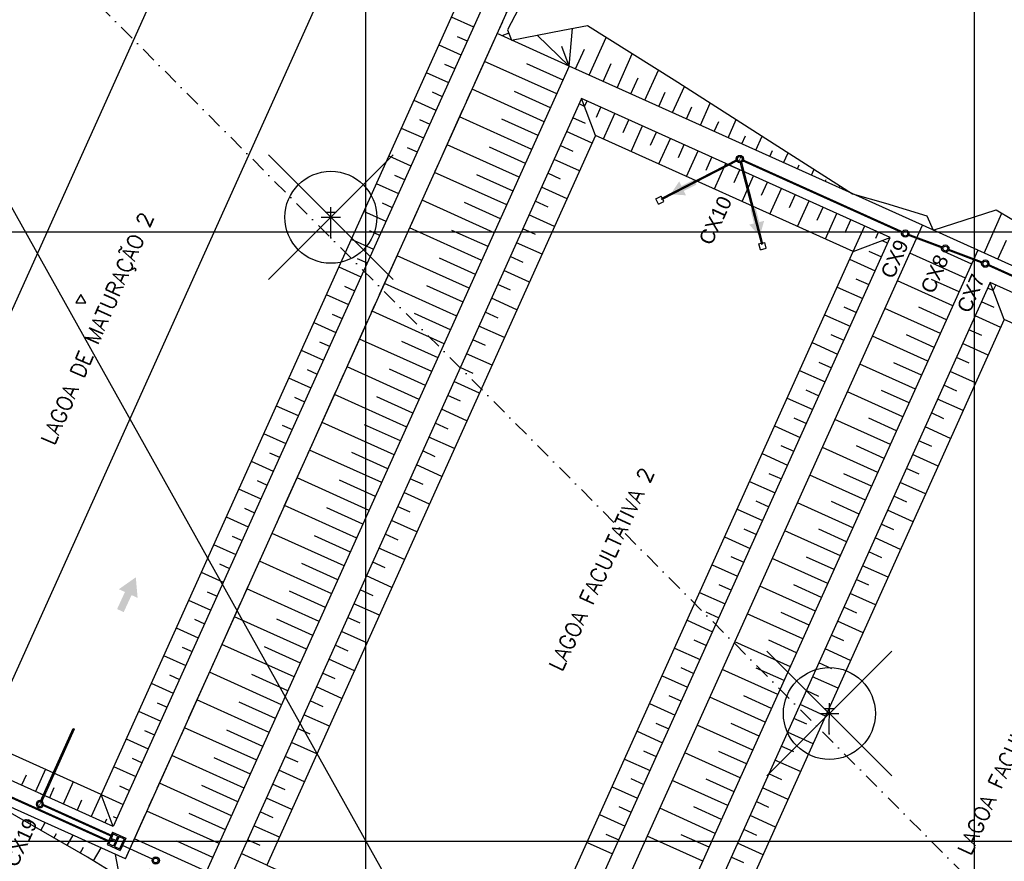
# Model space of a CAD drawing. Header units: millimetres. Extents: x 198996 to 199900, y 8707000 to 8708300.
# Tile 9 of 18: x 199343 to 199505, y 8707697 to 8707835. Entities that reach past the tile are written whole.
import ezdxf
from ezdxf.enums import TextEntityAlignment as Align

# ---------------------------------------------------------------- set-up
doc = ezdxf.new("R2010")
doc.units = ezdxf.units.MM
doc.header["$LTSCALE"] = 5
for name, pattern in [('CENTER', [50.8, 31.75, -6.35, 6.35, -6.35]), ('CENTRO', [2, 1.25, -0.25, 0.25, -0.25]), ('DASHDOT', [1, 0.5, -0.25, 0, -0.25])]:
    doc.linetypes.add(name, pattern=pattern)
for name, color, linetype in [('-CHICANA', 4, 'Continuous'), ('AR-ALV-CORTE', 4, 'Continuous'), ('AR-EIXOS', 9, 'DASHDOT'), ('AR-TUBULAÇÃO', 2, 'Continuous'), ('Berma', 4, 'Continuous'), ('CAIXA', 7, 'Continuous'), ('CERCA', 3, 'CERCA_LINE'), ('ELE_TX_GERAL', 2, 'Continuous'), ('LAGOA', 3, 'Continuous'), ('LAGOAS', 6, 'Continuous'), ('LINHA_TRANS', 4, 'DASHDOT'), ('MALHA', 9, 'Continuous'), ('MF', 2, 'Continuous'), ('PONTE', 3, 'Continuous'), ('POSTE', 3, 'Continuous'), ('REDE', 22, 'Continuous'), ('TER-BERMA', 4, 'Continuous'), ('TER-COTAS', 7, 'Continuous'), ('TER-EIXO', 100, 'CENTER'), ('TER-OFFSET', 3, 'Continuous'), ('TER-OFFSET-LINHA', 7, 'Continuous'), ('TXT_COORD', 3, 'Continuous')]:
    doc.layers.add(name, color=color, linetype=linetype)
doc.layers.add('TEXTO3', color=4, linetype='Continuous', lineweight=18)
doc.styles.add('NARROW', font='ARIALN.TTF')
doc.styles.add('ROMANS', font='romans.shx', dxfattribs={"width": 0.85})
doc.linetypes.add('CERCA_LINE', pattern='A,0.5,-0.2,["X",Standard,S=0.1,R=0,X=-0.1,Y=-0.05],-0.25', length=0.95)

# ---------------------------------------------------------------- blocks, each defined once
blk = doc.blocks.new('A$C0C100BE6')
blk.add_hatch(color=7).paths.add_polyline_path([(0.772, 0.604), (0.956, 0.808), (1.217, 0), (0.387, 0.178), (0.571, 0.381), (0, 0.898), (0.201, 1.12)])
blk = doc.blocks.new('A$C63F513B7')
at = {"layer": 'AR-ALV-CORTE', "color": 7}
for radius in [0.6, 0.4]:
    blk.add_circle((-1.6, -0.6), radius, dxfattribs=at)
at = {"layer": 'AR-EIXOS', "color": 9, "linetype": 'DASHDOT', "lineweight": 20, "ltscale": 0.005}
blk.add_lwpolyline([(-2.63, -0.6), (12, -0.6)], dxfattribs=at)
at = {"layer": 'AR-TUBULAÇÃO', "color": 7}
blk.add_line((12, -0.73), (12, -0.48), dxfattribs=at)
for points in [[(-1.22, -0.48), (12, -0.48)], [(-1.22, -0.73), (12, -0.73)]]:
    blk.add_lwpolyline(points, dxfattribs=at)
at = {"layer": 'Berma', "color": 9}
blk.add_lwpolyline([(0, 0), (0, -1.2)], dxfattribs=at)

msp = doc.modelspace()

# ---------------------------------------------------------------- linework, layer by layer
at = {"layer": '-CHICANA', "color": 7}
for p, q in [((199323.28, 8707745.71, 1), (199401.33, 8707918.93, 1)), ((199335.8, 8707712.64, 1), (199413.85, 8707885.87, 1))]:
    msp.add_line(p, q, dxfattribs=at)
at = {"color": 9}
msp.add_line((199459.78, 8707810.99, 1), (199461.91, 8707810.04, 1), dxfattribs=at)
for p, q in [((199447.68, 8707805.44, 1), (199448.57, 8707805.9, 1)), ((199448.75, 8707805.54, 1), (199448.57, 8707805.9, 1)), ((199448.14, 8707804.55, 1), (199447.68, 8707805.44, 1)), ((199448.14, 8707804.55, 1), (199449.03, 8707805.01, 1)), ((199449.03, 8707805.01, 1), (199448.84, 8707805.37, 1)), ((199464.62, 8707798.04, 1), (199465.01, 8707798.14, 1)), ((199464.88, 8707797.07, 1), (199464.62, 8707798.04, 1)), ((199465.2, 8707798.19, 1), (199465.59, 8707798.29, 1)), ((199465.84, 8707797.32, 1), (199465.59, 8707798.29, 1)), ((199464.88, 8707797.07, 1), (199465.84, 8707797.32, 1))]:
    msp.add_line(p, q)
at = {"color": 7}
for p, q in [((199358.5, 8707701.43, 2), (199357.59, 8707699.42, 2)), ((199358.6, 8707701.16, 2), (199358.27, 8707700.43, 2)), ((199359.05, 8707700.09, 2), (199358.27, 8707700.43, 2)), ((199358.5, 8707701.43, 2), (199360.64, 8707700.46, 2)), ((199358.6, 8707701.16, 2), (199359.37, 8707700.82, 2)), ((199359.11, 8707700.22, 2), (199359.31, 8707700.68, 2)), ((199359.41, 8707700.67, 2), (199359.18, 8707700.16, 2)), ((199359.18, 8707700.19, 2), (199359.38, 8707700.65, 2)), ((199359.19, 8707700.15, 2), (199359.42, 8707700.66, 2)), ((199359.43, 8707700.63, 2), (199359.22, 8707700.17, 2)), ((199359.49, 8707700.6, 2), (199359.29, 8707700.14, 2)), ((199359.37, 8707700.82, 2), (199359.31, 8707700.68, 2)), ((199359.31, 8707700.68, 2), (199359.38, 8707700.65, 2)), ((199359.4, 8707700.69, 2), (199359.38, 8707700.65, 2)), ((199359.4, 8707700.69, 2), (199359.45, 8707700.67, 2)), ((199359.41, 8707700.67, 2), (199359.42, 8707700.66, 2)), ((199359.45, 8707700.67, 2), (199359.43, 8707700.63, 2)), ((199359.43, 8707700.63, 2), (199359.49, 8707700.6, 2)), ((199359.56, 8707700.73, 2), (199359.49, 8707700.6, 2)), ((199359.56, 8707700.73, 2), (199360.38, 8707700.36, 2)), ((199360.64, 8707700.46, 2), (199359.74, 8707698.46, 2)), ((199357.59, 8707699.42, 2), (199359.74, 8707698.46, 2)), ((199358.19, 8707700.25, 2), (199357.86, 8707699.52, 2)), ((199358.63, 8707699.17, 2), (199357.86, 8707699.52, 2)), ((199358.19, 8707700.25, 2), (199358.96, 8707699.9, 2)), ((199358.7, 8707699.31, 2), (199358.63, 8707699.17, 2)), ((199358.7, 8707699.31, 2), (199358.9, 8707699.77, 2)), ((199358.9, 8707699.77, 2), (199358.7, 8707699.31, 2)), ((199358.7, 8707699.31, 2), (199358.78, 8707699.27, 2)), ((199358.74, 8707699.23, 2), (199358.76, 8707699.28, 2)), ((199358.74, 8707699.23, 2), (199358.79, 8707699.21, 2)), ((199358.76, 8707699.28, 2), (199358.97, 8707699.74, 2)), ((199359, 8707699.76, 2), (199358.77, 8707699.25, 2)), ((199358.77, 8707699.25, 2), (199358.78, 8707699.24, 2)), ((199358.78, 8707699.24, 2), (199359.01, 8707699.75, 2)), ((199358.79, 8707699.21, 2), (199358.81, 8707699.26, 2)), ((199359.02, 8707699.71, 2), (199358.81, 8707699.26, 2)), ((199358.81, 8707699.26, 2), (199358.88, 8707699.23, 2)), ((199358.88, 8707699.23, 2), (199358.82, 8707699.09, 2)), ((199358.82, 8707699.09, 2), (199359.64, 8707698.72, 2)), ((199359.08, 8707699.68, 2), (199358.88, 8707699.23, 2)), ((199358.96, 8707699.9, 2), (199358.9, 8707699.77, 2)), ((199358.9, 8707699.77, 2), (199358.98, 8707699.73, 2)), ((199358.99, 8707699.78, 2), (199358.97, 8707699.74, 2)), ((199358.99, 8707699.78, 2), (199359.04, 8707699.76, 2)), ((199359, 8707699.76, 2), (199359.01, 8707699.75, 2)), ((199359.04, 8707699.76, 2), (199359.02, 8707699.71, 2)), ((199359.02, 8707699.71, 2), (199359.08, 8707699.68, 2)), ((199359.11, 8707700.22, 2), (199359.05, 8707700.09, 2)), ((199359.29, 8707700.14, 2), (199359.08, 8707699.68, 2)), ((199359.11, 8707700.22, 2), (199359.18, 8707700.19, 2)), ((199359.15, 8707700.15, 2), (199359.18, 8707700.19, 2)), ((199359.15, 8707700.15, 2), (199359.2, 8707700.13, 2)), ((199359.18, 8707700.16, 2), (199359.19, 8707700.15, 2)), ((199359.2, 8707700.13, 2), (199359.22, 8707700.17, 2)), ((199359.22, 8707700.17, 2), (199359.29, 8707700.14, 2)), ((199360.38, 8707700.36, 2), (199359.64, 8707698.72, 2))]:
    msp.add_line(p, q, dxfattribs=at)
for centre, radius in [((199461.5, 8707811.98, 1), 0.6), ((199461.5, 8707811.98, 1), 0.6), ((199461.5, 8707811.98, 1), 0.4), ((199461.5, 8707811.98, 1), 0.4), ((199488.67, 8707799.73, 1), 0.6), ((199488.67, 8707799.73, 1), 0.4), ((199495.24, 8707797.27, 34.68), 0.6), ((199495.24, 8707797.27, 34.68), 0.4), ((199501.8, 8707794.8, 34.68), 0.6), ((199501.8, 8707794.8, 34.68), 0.4), ((199365.57, 8707696.8, 1), 0.6), ((199365.57, 8707696.8, 1), 0.4)]:
    msp.add_circle(centre, radius, dxfattribs=at)
at = {"layer": 'AR-EIXOS', "color": 9, "linetype": 'CENTRO', "lineweight": 20, "ltscale": 0.005}
msp.add_line((199461.14, 8707811.8, 1), (199448.69, 8707805.4, 1), dxfattribs=at)
at = {"layer": 'AR-EIXOS', "color": 7, "linetype": 'CENTRO', "lineweight": 20, "ltscale": 0.005}
msp.add_line((199461.61, 8707811.59, 1), (199465.14, 8707798.05, 1), dxfattribs=at)
at = {"layer": 'AR-EIXOS', "color": 7, "linetype": 'DASHDOT', "lineweight": 20, "ltscale": 0.005, "elevation": 1}
msp.add_lwpolyline([(199461.66, 8707812.34), (199461.33, 8707811.61)], dxfattribs=at)
msp.add_lwpolyline([(199461.66, 8707812.34), (199461.33, 8707811.61)], dxfattribs=at)
at = {"layer": 'AR-TUBULAÇÃO', "color": 7}
for p, q in [((199461.1, 8707811.9, 1), (199448.64, 8707805.49, 1)), ((199461.19, 8707811.72, 1), (199448.73, 8707805.31, 1)), ((199461.51, 8707811.58, 1), (199465.04, 8707798.02, 1)), ((199461.7, 8707811.63, 1), (199465.23, 8707798.07, 1)), ((199448.73, 8707805.31, 1), (199448.64, 8707805.49, 1)), ((199465.04, 8707798.02, 1), (199465.23, 8707798.07, 1))]:
    msp.add_line(p, q, dxfattribs=at)
at = {"layer": 'CERCA', "color": 7, "ltscale": 2}
msp.add_lwpolyline([(199535.18, 8707458.35), (199335.38, 8707815.67), (199316.53, 8707803.68)], dxfattribs=at)
at = {"layer": 'ELE_TX_GERAL', "lineweight": -3}
for p, q in [((199404.58, 8707792.17), (199384.08, 8707812.66)), ((199384.08, 8707792.17), (199404.58, 8707812.66)), ((199486.44, 8707710.69), (199465.95, 8707731.19)), ((199465.95, 8707710.69), (199486.44, 8707731.19))]:
    msp.add_line(p, q, dxfattribs=at)
for centre in [(199394.33, 8707802.41), (199476.2, 8707720.94)]:
    msp.add_circle(centre, 7.55, dxfattribs=at)
at = {"layer": 'LAGOA', "color": 7, "elevation": 1}
for points in [[(199446.91, 8707898.4), (199358.59, 8707702.37), (199290.21, 8707733.18), (199378.53, 8707929.2)], [(199500.6, 8707796.99), (199439.55, 8707661.51), (199497.54, 8707635.38), (199558.58, 8707770.87)], [(199502.6, 8707791.7), (199444.84, 8707663.51), (199495.54, 8707640.67), (199553.29, 8707768.86)], [(199504.91, 8707785.62), (199450.93, 8707665.82), (199493.23, 8707646.76), (199547.21, 8707766.56)]]:
    msp.add_lwpolyline(points, close=True, dxfattribs=at)
at = {"layer": 'LINHA_TRANS', "color": 7}
msp.add_lwpolyline([(199172.83, 8708021.58), (199615.69, 8707576.64), (199615.69, 8707576.64)], dxfattribs=at)
at = {"layer": 'MALHA'}
for p, q in [((199400, 8708300), (199400, 8707000)), ((199400, 8708300), (199400, 8707000)), ((199500, 8708300), (199500, 8707000)), ((199500, 8708300), (199500, 8707000)), ((199000, 8707800), (199900, 8707800)), ((199000, 8707700), (199900, 8707700)), ((199000, 8707700), (199900, 8707700))]:
    msp.add_line(p, q, dxfattribs=at)
at = {"layer": 'PONTE', "color": 7}
msp.add_point((199394.32, 8707799.05, 692.23), dxfattribs=at)
at = {"layer": 'POSTE', "color": 7}
for p, q in [((199394.32, 8707799.05), (199394.34, 8707804.09)), ((199392.76, 8707802.42), (199395.91, 8707802.41)), ((199393.46, 8707803.26), (199395.21, 8707803.25)), ((199475.32, 8707721.78), (199477.07, 8707721.77)), ((199476.18, 8707717.58), (199476.2, 8707722.62)), ((199474.62, 8707720.95), (199477.77, 8707720.93))]:
    msp.add_line(p, q, dxfattribs=at)
msp.add_point((199476.18, 8707717.58, 699.72), dxfattribs=at)
at = {"layer": 'REDE', "color": 7}
msp.add_line((199365.02, 8707697.04, 1), (199360.09, 8707699.25, 1), dxfattribs=at)
at = {"layer": 'REDE', "color": 7, "const_width": 0.35}
for points, elevation in [([(199462.04, 8707811.73), (199488.12, 8707799.98)], 1), ([(199494.68, 8707797.48), (199489.23, 8707799.52)], 34.68), ([(199501.24, 8707795.01), (199495.8, 8707797.06)], 34.68), ([(199526.51, 8707783.67), (199502.35, 8707794.56)], 34.68), ([(199357.84, 8707699.97), (199323.24, 8707715.56)], 2), ([(199358.25, 8707700.88), (199347.12, 8707705.9)], 35.68)]:
    msp.add_lwpolyline(points, dxfattribs=dict(at, elevation=elevation))
at = {"layer": 'TER-BERMA', "color": 7}
for q in [(199452.2, 8707900.4, 1), (199284.92, 8707731.18, 1)]:
    msp.add_line((199360.6, 8707697.08, 1), q, dxfattribs=at)
at = {"layer": 'TER-BERMA', "color": 7, "elevation": 1}
for points in [[(199446.91, 8707898.4), (199358.59, 8707702.37), (199290.21, 8707733.18), (199378.53, 8707929.2)], [(199433.49, 8707827.23), (199372.45, 8707691.74), (199430.44, 8707665.62), (199491.48, 8707801.1)], [(199435.5, 8707821.94), (199377.74, 8707693.75), (199428.43, 8707670.91), (199486.19, 8707799.1)], [(199502.6, 8707791.7), (199444.84, 8707663.51), (199495.54, 8707640.67), (199553.29, 8707768.86)]]:
    msp.add_lwpolyline(points, close=True, dxfattribs=at)
at = {"layer": 'TER-BERMA', "color": 7}
msp.add_lwpolyline([(199500.6, 8707796.99), (199439.55, 8707661.51), (199497.54, 8707635.38), (199558.58, 8707770.87)], close=True, dxfattribs=at)
at = {"layer": 'TER-COTAS', "color": 7}
for q in [(199434.03, 8707833.42), (199428.24, 8707832.32), (199432.28, 8707830.45)]:
    msp.add_line((199433.49, 8707827.23), q, dxfattribs=at)
at = {"layer": 'TER-EIXO', "ltscale": 0.05, "flags": 128}
msp.add_lwpolyline([(199360.6, 8707697.08), (199452.2, 8707900.4)], dxfattribs=at)
at = {"layer": 'TER-OFFSET', "color": 7}
for p, q in [((199437.8, 8707815.85, 1), (199435.5, 8707821.94, 1)), ((199480.11, 8707796.79, 1), (199486.19, 8707799.1, 1)), ((199504.91, 8707785.62, 1), (199502.6, 8707791.7, 1)), ((199358.59, 8707702.37, 1), (199356.59, 8707707.66, 1))]:
    msp.add_line(p, q, dxfattribs=at)
at = {"layer": 'TER-OFFSET', "color": 7, "elevation": 1}
for points in [[(199441.62, 8707896.39), (199356.59, 8707707.66), (199295.5, 8707735.19), (199380.54, 8707923.91)], [(199437.8, 8707815.85), (199383.82, 8707696.05), (199426.13, 8707676.99), (199480.11, 8707796.79)], [(199504.91, 8707785.62), (199450.93, 8707665.82), (199493.23, 8707646.76), (199547.21, 8707766.56)]]:
    msp.add_lwpolyline(points, close=True, dxfattribs=at)
at = {"layer": 'TER-OFFSET', "color": 7}
for points in [[(199435.5, 8707907.93), (199437.71, 8707907.19), (199454.08, 8707901.11), (199452.38, 8707895.93), (199444.27, 8707877.65), (199435.92, 8707859.48), (199427.57, 8707841.3), (199423.35, 8707833.21), (199424, 8707831.5)], [(199424, 8707831.5), (199432.42, 8707833.12), (199436.49, 8707833.88), (199450.69, 8707824.97), (199467.72, 8707814.1), (199479.99, 8707806.28)], [(199479.99, 8707806.28), (199485.43, 8707804.72), (199492.19, 8707802.67), (199493.23, 8707800.31)], [(199493.23, 8707800.31), (199503.59, 8707803.63), (199506.19, 8707802.1), (199523.43, 8707791.67), (199540.7, 8707781.31)], [(199364.55, 8707695.3), (199359.34, 8707694.29), (199354.35, 8707697.33), (199336.92, 8707707.34), (199334.31, 8707708.93)]]:
    msp.add_lwpolyline(points, dxfattribs=at)
at = {"layer": 'TER-OFFSET-LINHA', "color": 7}
for p, q in [((199414.1, 8707835.31, 34.68), (199417.75, 8707833.66, 34.68)), ((199415.1, 8707832.11, 34.68), (199416.72, 8707831.38, 34.68)), ((199412.05, 8707830.75, 34.68), (199415.69, 8707829.1, 34.68)), ((199413.01, 8707827.57, 34.68), (199414.67, 8707826.82, 34.68)), ((199409.99, 8707826.19, 34.68), (199413.64, 8707824.54, 34.68)), ((199410.99, 8707823, 34.68), (199412.61, 8707822.27, 34.68)), ((199407.94, 8707821.63, 34.68), (199411.59, 8707819.99, 34.68)), ((199436, 8707820.61, 1), (199435.09, 8707821.02, 1)), ((199436, 8707820.61, 1), (199436.41, 8707821.53, 1)), ((199437.95, 8707818.86, 1), (199438.69, 8707820.5, 1)), ((199408.91, 8707818.45, 34.68), (199410.56, 8707817.71, 34.68)), ((199436.14, 8707817.81, 1), (199434.06, 8707818.74, 1)), ((199439.08, 8707815.28, 1), (199440.97, 8707819.47, 1)), ((199442.31, 8707816.36, 1), (199443.25, 8707818.44, 1)), ((199405.89, 8707817.07, 34.68), (199409.53, 8707815.43, 34.68)), ((199443.64, 8707813.22, 1), (199445.53, 8707817.42, 1)), ((199437.23, 8707814.58, 1), (199433.03, 8707816.47, 1)), ((199446.84, 8707814.25, 1), (199447.81, 8707816.39, 1)), ((199448.2, 8707811.17, 1), (199450.09, 8707815.36, 1)), ((199406.88, 8707813.88, 34.68), (199408.5, 8707813.15, 34.68)), ((199434.15, 8707813.22, 1), (199432.01, 8707814.19, 1)), ((199451.42, 8707812.25, 1), (199452.36, 8707814.34, 1)), ((199403.83, 8707812.51, 34.68), (199407.48, 8707810.87, 34.68)), ((199452.75, 8707809.12, 1), (199454.64, 8707813.31, 1)), ((199455.96, 8707810.15, 1), (199456.92, 8707812.28, 1)), ((199435.17, 8707810.02, 1), (199430.98, 8707811.91, 1)), ((199457.31, 8707807.06, 1), (199459.2, 8707811.26, 1)), ((199404.8, 8707809.33, 34.68), (199406.45, 8707808.59, 34.68)), ((199432.03, 8707808.69, 1), (199429.95, 8707809.63, 1)), ((199460.54, 8707808.14, 1), (199461.48, 8707810.23, 1)), ((199461.87, 8707805.01, 1), (199463.76, 8707809.2, 1)), ((199401.78, 8707807.95, 34.68), (199405.42, 8707806.31, 34.68)), ((199433.12, 8707805.46, 1), (199428.92, 8707807.35, 1)), ((199465.08, 8707806.04, 1), (199466.04, 8707808.17, 1)), ((199466.43, 8707802.95, 1), (199468.32, 8707807.15, 1)), ((199469.66, 8707804.03, 1), (199470.6, 8707806.12, 1)), ((199402.78, 8707804.76, 34.68), (199404.4, 8707804.03, 34.68)), ((199430.04, 8707804.1, 1), (199427.9, 8707805.07, 1)), ((199470.99, 8707800.9, 1), (199472.88, 8707805.09, 1)), ((199474.19, 8707801.93, 1), (199475.16, 8707804.07, 1)), ((199399.72, 8707803.39, 34.68), (199403.37, 8707801.75, 34.68)), ((199431.06, 8707800.9, 1), (199426.87, 8707802.79, 1)), ((199475.55, 8707798.85, 1), (199477.44, 8707803.04, 1)), ((199478.78, 8707799.93, 1), (199479.72, 8707802.01, 1)), ((199480.11, 8707796.79, 1), (199482, 8707800.99, 1)), ((199400.69, 8707800.22, 34.68), (199402.34, 8707799.47, 34.68)), ((199427.92, 8707799.57, 1), (199425.84, 8707800.51, 1)), ((199483.84, 8707798.99, 1), (199484.28, 8707799.96, 1)), ((199397.67, 8707798.84, 34.68), (199401.32, 8707797.19, 34.68)), ((199429.01, 8707796.34, 1), (199424.82, 8707798.23, 1)), ((199484.87, 8707798.6, 1), (199485.78, 8707798.18, 1)), ((199425.93, 8707794.99, 1), (199423.79, 8707795.95, 1)), ((199482.67, 8707796.84, 1), (199484.75, 8707795.91, 1)), ((199395.62, 8707794.28, 34.68), (199399.26, 8707792.63, 34.68)), ((199398.67, 8707795.64, 34.68), (199400.29, 8707794.91, 34.68)), ((199479.53, 8707795.52, 1), (199483.72, 8707793.63, 1)), ((199426.96, 8707791.78, 1), (199422.76, 8707793.67, 1)), ((199396.58, 8707791.1, 34.68), (199398.24, 8707790.35, 34.68)), ((199423.81, 8707790.46, 1), (199421.74, 8707791.39, 1)), ((199477.48, 8707790.96, 1), (199481.67, 8707789.07, 1)), ((199480.56, 8707792.31, 1), (199482.7, 8707791.35, 1)), ((199503.1, 8707790.38, 1), (199503.51, 8707791.29, 1)), ((199393.56, 8707789.72, 34.68), (199397.21, 8707788.08, 34.68)), ((199503.1, 8707790.38, 1), (199502.19, 8707790.79, 1)), ((199424.9, 8707787.22, 1), (199420.71, 8707789.11, 1)), ((199478.57, 8707787.72, 1), (199480.64, 8707786.79, 1)), ((199503.24, 8707787.58, 1), (199501.16, 8707788.51, 1)), ((199394.56, 8707786.53, 34.68), (199396.18, 8707785.8, 34.68)), ((199421.83, 8707785.87, 1), (199419.68, 8707786.83, 1)), ((199475.42, 8707786.4, 1), (199479.62, 8707784.51, 1)), ((199504.33, 8707784.34, 1), (199500.14, 8707786.23, 1)), ((199391.51, 8707785.16, 34.68), (199395.15, 8707783.52, 34.68)), ((199422.85, 8707782.67, 1), (199418.66, 8707784.55, 1)), ((199476.45, 8707783.19, 1), (199478.59, 8707782.23, 1)), ((199501.25, 8707782.99, 1), (199499.11, 8707783.95, 1)), ((199392.48, 8707781.98, 34.68), (199394.13, 8707781.24, 34.68)), ((199419.71, 8707781.34, 1), (199417.63, 8707782.28, 1)), ((199473.37, 8707781.84, 1), (199477.56, 8707779.95, 1)), ((199502.28, 8707779.78, 1), (199498.08, 8707781.67, 1)), ((199389.45, 8707780.6, 34.68), (199393.1, 8707778.96, 34.68)), ((199420.8, 8707778.11, 1), (199416.6, 8707780, 1)), ((199474.46, 8707778.61, 1), (199476.54, 8707777.67, 1)), ((199499.13, 8707778.46, 1), (199497.06, 8707779.39, 1)), ((199390.45, 8707777.41, 34.68), (199392.07, 8707776.68, 34.68)), ((199417.72, 8707776.75, 1), (199415.57, 8707777.72, 1)), ((199471.32, 8707777.28, 1), (199475.51, 8707775.39, 1)), ((199500.22, 8707775.22, 1), (199496.03, 8707777.11, 1)), ((199387.4, 8707776.04, 34.68), (199391.05, 8707774.4, 34.68)), ((199418.74, 8707773.55, 1), (199414.55, 8707775.44, 1)), ((199497.14, 8707773.87, 1), (199495, 8707774.84, 1)), ((199415.6, 8707772.22, 1), (199413.52, 8707773.16, 1)), ((199472.34, 8707774.08, 1), (199474.48, 8707773.11, 1)), ((199388.37, 8707772.86, 34.68), (199390.02, 8707772.12, 34.68)), ((199469.26, 8707772.72, 1), (199473.46, 8707770.83, 1)), ((199498.17, 8707770.67, 1), (199493.97, 8707772.56, 1)), ((199385.35, 8707771.48, 34.68), (199388.99, 8707769.84, 34.68)), ((199416.69, 8707768.99, 1), (199412.49, 8707770.88, 1)), ((199495.02, 8707769.34, 1), (199492.95, 8707770.28, 1)), ((199386.35, 8707768.29, 34.68), (199387.97, 8707767.56, 34.68)), ((199413.61, 8707767.63, 1), (199411.47, 8707768.6, 1)), ((199470.35, 8707769.49, 1), (199472.43, 8707768.55, 1)), ((199383.29, 8707766.93, 34.68), (199386.94, 8707765.28, 34.68)), ((199467.21, 8707768.16, 1), (199471.4, 8707766.27, 1)), ((199496.11, 8707766.11, 1), (199491.92, 8707768, 1)), ((199414.63, 8707764.43, 1), (199410.44, 8707766.32, 1)), ((199493.04, 8707764.75, 1), (199490.89, 8707765.72, 1)), ((199384.26, 8707763.75, 34.68), (199385.91, 8707763, 34.68)), ((199411.49, 8707763.1, 1), (199409.41, 8707764.04, 1)), ((199465.15, 8707763.6, 1), (199469.35, 8707761.72, 1)), ((199468.23, 8707764.96, 1), (199470.37, 8707763.99, 1)), ((199494.06, 8707761.55, 1), (199489.87, 8707763.44, 1)), ((199381.24, 8707762.37, 34.68), (199384.88, 8707760.72, 34.68)), ((199412.58, 8707759.87, 1), (199408.39, 8707761.76, 1)), ((199466.24, 8707760.37, 1), (199468.32, 8707759.44, 1)), ((199490.92, 8707760.22, 1), (199488.84, 8707761.16, 1)), ((199382.24, 8707759.17, 34.68), (199383.86, 8707758.44, 34.68)), ((199409.5, 8707758.52, 1), (199407.36, 8707759.48, 1)), ((199463.1, 8707759.05, 1), (199467.29, 8707757.16, 1)), ((199492.01, 8707756.99, 1), (199487.81, 8707758.88, 1)), ((199379.18, 8707757.81, 34.68), (199382.83, 8707756.16, 34.68)), ((199410.53, 8707755.31, 1), (199406.33, 8707757.2, 1)), ((199464.12, 8707755.84, 1), (199466.27, 8707754.88, 1)), ((199488.93, 8707755.63, 1), (199486.79, 8707756.6, 1)), ((199380.15, 8707754.63, 34.68), (199381.8, 8707753.89, 34.68)), ((199407.38, 8707753.99, 1), (199405.3, 8707754.92, 1)), ((199461.05, 8707754.49, 1), (199465.24, 8707752.6, 1)), ((199489.95, 8707752.43, 1), (199485.76, 8707754.32, 1)), ((199377.13, 8707753.25, 34.68), (199380.78, 8707751.61, 34.68)), ((199408.47, 8707750.75, 1), (199404.28, 8707752.64, 1)), ((199462.14, 8707751.25, 1), (199464.21, 8707750.32, 1)), ((199486.81, 8707751.11, 1), (199484.73, 8707752.04, 1)), ((199378.13, 8707750.06, 34.68), (199379.75, 8707749.33, 34.68)), ((199405.39, 8707749.4, 1), (199403.25, 8707750.36, 1)), ((199458.99, 8707749.93, 1), (199463.19, 8707748.04, 1)), ((199487.9, 8707747.87, 1), (199483.7, 8707749.76, 1)), ((199375.08, 8707748.69, 34.68), (199378.72, 8707747.05, 34.68)), ((199406.42, 8707746.2, 1), (199402.22, 8707748.09, 1)), ((199484.82, 8707746.52, 1), (199482.68, 8707747.48, 1)), ((199403.27, 8707744.87, 1), (199401.2, 8707745.81, 1)), ((199460.02, 8707746.73, 1), (199462.16, 8707745.76, 1)), ((199373.02, 8707744.13, 34.68), (199376.67, 8707742.49, 34.68)), ((199376.04, 8707745.51, 34.68), (199377.7, 8707744.77, 34.68)), ((199456.94, 8707745.37, 1), (199461.13, 8707743.48, 1)), ((199485.84, 8707743.31, 1), (199481.65, 8707745.2, 1)), ((199404.36, 8707741.64, 1), (199400.17, 8707743.53, 1)), ((199482.7, 8707741.99, 1), (199480.62, 8707742.92, 1)), ((199374.02, 8707740.94, 34.68), (199375.64, 8707740.21, 34.68)), ((199401.29, 8707740.28, 1), (199399.14, 8707741.25, 1)), ((199454.88, 8707740.81, 1), (199459.08, 8707738.92, 1)), ((199458.03, 8707742.14, 1), (199460.1, 8707741.2, 1)), ((199370.97, 8707739.57, 34.68), (199374.62, 8707737.93, 34.68)), ((199483.79, 8707738.76, 1), (199479.6, 8707740.65, 1)), ((199402.31, 8707737.08, 1), (199398.12, 8707738.97, 1)), ((199455.91, 8707737.61, 1), (199458.05, 8707736.64, 1)), ((199480.71, 8707737.4, 1), (199478.57, 8707738.37, 1)), ((199371.94, 8707736.4, 34.68), (199373.59, 8707735.65, 34.68)), ((199399.17, 8707735.75, 1), (199397.09, 8707736.69, 1)), ((199452.83, 8707736.25, 1), (199457.02, 8707734.36, 1)), ((199481.74, 8707734.2, 1), (199477.54, 8707736.09, 1)), ((199368.91, 8707735.01, 34.68), (199372.56, 8707733.37, 34.68)), ((199400.26, 8707732.52, 1), (199396.06, 8707734.41, 1)), ((199453.92, 8707733.02, 1), (199456, 8707732.08, 1)), ((199478.59, 8707732.87, 1), (199476.52, 8707733.81, 1)), ((199369.91, 8707731.82, 34.68), (199371.53, 8707731.09, 34.68)), ((199397.18, 8707731.16, 1), (199395.04, 8707732.13, 1)), ((199450.78, 8707731.69, 1), (199454.97, 8707729.8, 1)), ((199479.68, 8707729.64, 1), (199475.49, 8707731.53, 1)), ((199366.86, 8707730.46, 34.68), (199370.51, 8707728.81, 34.68)), ((199398.2, 8707727.96, 1), (199394.01, 8707729.85, 1)), ((199451.8, 8707728.49, 1), (199453.94, 8707727.53, 1)), ((199476.61, 8707728.28, 1), (199474.46, 8707729.25, 1)), ((199367.83, 8707727.28, 34.68), (199369.48, 8707726.53, 34.68)), ((199395.06, 8707726.64, 1), (199392.98, 8707727.57, 1)), ((199448.72, 8707727.14, 1), (199452.92, 8707725.25, 1)), ((199477.63, 8707725.08, 1), (199473.44, 8707726.97, 1)), ((199364.81, 8707725.9, 34.68), (199368.45, 8707724.25, 34.68)), ((199396.15, 8707723.4, 1), (199391.95, 8707725.29, 1)), ((199474.49, 8707723.75, 1), (199472.41, 8707724.69, 1)), ((199449.81, 8707723.9, 1), (199451.89, 8707722.97, 1)), ((199365.81, 8707722.7, 34.68), (199367.43, 8707721.97, 34.68)), ((199393.07, 8707722.05, 1), (199390.93, 8707723.01, 1)), ((199446.67, 8707722.58, 1), (199450.86, 8707720.69, 1)), ((199475.58, 8707720.52, 1), (199471.38, 8707722.41, 1)), ((199362.75, 8707721.34, 34.68), (199366.4, 8707719.7, 34.68)), ((199394.09, 8707718.84, 1), (199389.9, 8707720.73, 1)), ((199472.5, 8707719.17, 1), (199470.35, 8707720.13, 1)), ((199390.95, 8707717.52, 1), (199388.87, 8707718.45, 1)), ((199447.69, 8707719.37, 1), (199449.84, 8707718.41, 1)), ((199360.7, 8707716.78, 34.68), (199364.35, 8707715.14, 34.68)), ((199363.72, 8707718.16, 34.68), (199365.37, 8707717.42, 34.68)), ((199444.61, 8707718.02, 1), (199448.81, 8707716.13, 1)), ((199473.52, 8707715.96, 1), (199469.33, 8707717.85, 1)), ((199392.04, 8707714.29, 1), (199387.85, 8707716.17, 1)), ((199470.38, 8707714.64, 1), (199468.3, 8707715.57, 1)), ((199361.7, 8707713.59, 34.68), (199363.32, 8707712.86, 34.68)), ((199380.09, 8707708.7), (199368.24, 8707714.04)), ((199381.12, 8707710.98), (199375.19, 8707713.65)), ((199388.96, 8707712.93, 1), (199386.82, 8707713.9, 1)), ((199442.56, 8707713.46, 1), (199446.75, 8707711.57, 1)), ((199445.7, 8707714.79, 1), (199447.78, 8707713.85, 1)), ((199347.47, 8707711.77, 34.68), (199345.83, 8707708.12, 34.68)), ((199358.64, 8707712.22, 34.68), (199362.29, 8707710.58, 34.68)), ((199471.47, 8707711.4, 1), (199467.27, 8707713.29, 1)), ((199344.3, 8707710.8, 34.68), (199343.55, 8707709.15, 34.68)), ((199389.99, 8707709.73, 1), (199385.79, 8707711.62, 1)), ((199443.58, 8707710.26, 1), (199445.73, 8707709.29, 1)), ((199468.39, 8707710.05, 1), (199466.25, 8707711.01, 1)), ((199348.84, 8707708.72, 34.68), (199348.11, 8707707.1, 34.68)), ((199352.03, 8707709.72, 34.68), (199350.39, 8707706.07, 34.68)), ((199359.61, 8707709.04, 34.68), (199361.26, 8707708.3, 34.68)), ((199378.04, 8707704.14), (199366.19, 8707709.48)), ((199379.06, 8707706.42), (199373.14, 8707709.09)), ((199386.84, 8707708.4, 1), (199384.77, 8707709.34, 1)), ((199440.51, 8707708.9, 1), (199444.7, 8707707.01, 1)), ((199469.41, 8707706.84, 1), (199465.22, 8707708.73, 1)), ((199356.59, 8707707.66, 34.68), (199354.95, 8707704.02, 34.68)), ((199356.59, 8707707.66, 34.68), (199360.24, 8707706.02, 34.68)), ((199387.93, 8707705.17, 1), (199383.74, 8707707.06, 1)), ((199353.41, 8707706.7, 34.68), (199352.67, 8707705.04, 34.68)), ((199441.6, 8707705.67, 1), (199443.67, 8707704.73, 1)), ((199466.27, 8707705.52, 1), (199464.19, 8707706.46, 1)), ((199358.58, 8707704.03, 34.68), (199359.21, 8707703.74, 34.68)), ((199375.98, 8707699.58), (199364.13, 8707704.92)), ((199377.01, 8707701.86), (199371.08, 8707704.53)), ((199384.85, 8707703.81, 1), (199382.71, 8707704.78, 1)), ((199438.45, 8707704.34, 1), (199442.65, 8707702.45, 1)), ((199467.36, 8707702.29, 1), (199463.17, 8707704.18, 1)), ((199357.5, 8707703.59, 34.68), (199357.23, 8707702.99, 34.68)), ((199385.88, 8707700.61, 1), (199381.68, 8707702.5, 1)), ((199439.48, 8707701.14, 1), (199441.62, 8707700.17, 1)), ((199464.28, 8707700.93, 1), (199462.14, 8707701.9, 1)), ((199355.33, 8707696.74), (199356.63, 8707698.87)), ((199373.93, 8707695.02), (199362.08, 8707700.36)), ((199374.96, 8707697.3), (199369.03, 8707699.97)), ((199382.73, 8707699.28, 1), (199380.66, 8707700.22, 1)), ((199436.4, 8707699.78, 1), (199440.59, 8707697.89, 1)), ((199465.31, 8707697.73, 1), (199461.11, 8707699.62, 1)), ((199359.64, 8707694.35), (199358.97, 8707697.81)), ((199383.82, 8707696.05, 1), (199379.63, 8707697.94, 1)), ((199462.16, 8707696.4, 1), (199460.08, 8707697.34, 1))]:
    msp.add_line(p, q, dxfattribs=at)
at = {"layer": 'TER-OFFSET-LINHA', "color": 7, "flags": 128}
for points in [[(199433.49, 8707827.23), (199421.64, 8707832.57)], [(199423.57, 8707832.62), (199422.42, 8707832.18)], [(199436.78, 8707825.75), (199439.57, 8707831.95)], [(199434.5, 8707826.77), (199435.96, 8707830.03)], [(199441.33, 8707823.69), (199443.84, 8707829.26)], [(199431.44, 8707822.67), (199419.59, 8707828.01)], [(199432.47, 8707824.95), (199426.54, 8707827.62)], [(199439.06, 8707824.72), (199440.38, 8707827.66)], [(199445.89, 8707821.64), (199448.12, 8707826.58)], [(199443.61, 8707822.67), (199444.8, 8707825.29)], [(199429.39, 8707818.11), (199417.53, 8707823.45)], [(199450.45, 8707819.59), (199452.39, 8707823.89)], [(199430.41, 8707820.39), (199424.49, 8707823.06)], [(199448.17, 8707820.61), (199449.22, 8707822.93)], [(199452.73, 8707818.56), (199453.63, 8707820.54)], [(199455.01, 8707817.53), (199456.65, 8707821.17)], [(199427.33, 8707813.55), (199415.48, 8707818.89)], [(199428.36, 8707815.83), (199422.43, 8707818.5)], [(199459.57, 8707815.48), (199460.91, 8707818.45)], [(199457.29, 8707816.5), (199458.03, 8707818.16)], [(199461.85, 8707814.45), (199462.44, 8707815.77)], [(199464.13, 8707813.42), (199465.17, 8707815.73)], [(199425.28, 8707808.99), (199413.43, 8707814.33)], [(199426.3, 8707811.27), (199420.38, 8707813.94)], [(199466.41, 8707812.4), (199466.85, 8707813.38)], [(199468.69, 8707811.37), (199469.43, 8707813.01)], [(199470.97, 8707810.34), (199471.26, 8707811)], [(199423.22, 8707804.43), (199411.37, 8707809.77)], [(199424.25, 8707806.71), (199418.32, 8707809.38)], [(199473.25, 8707809.32), (199473.69, 8707810.3)], [(199475.52, 8707808.29), (199475.67, 8707808.61)], [(199477.8, 8707807.26), (199477.95, 8707807.58)], [(199421.17, 8707799.87), (199409.32, 8707805.21)], [(199422.2, 8707802.15), (199416.27, 8707804.82)], [(199501.6, 8707796.54), (199504.54, 8707803.07)], [(199419.12, 8707795.32), (199407.26, 8707800.66)], [(199500.6, 8707796.99), (199491.48, 8707801.1)], [(199420.14, 8707797.59), (199414.22, 8707800.26)], [(199503.88, 8707795.51), (199505.29, 8707798.65)], [(199417.06, 8707790.76), (199405.21, 8707796.1)], [(199498.54, 8707792.43), (199489.43, 8707796.54)], [(199499.57, 8707794.71), (199495.01, 8707796.77)], [(199418.09, 8707793.04), (199412.16, 8707795.71)], [(199415.01, 8707786.2), (199403.16, 8707791.54)], [(199416.04, 8707788.48), (199410.11, 8707791.15)], [(199496.49, 8707787.87), (199487.37, 8707791.98)], [(199497.52, 8707790.15), (199492.96, 8707792.21)], [(199412.95, 8707781.64), (199401.1, 8707786.98)], [(199413.98, 8707783.92), (199408.06, 8707786.59)], [(199494.44, 8707783.32), (199485.32, 8707787.42)], [(199495.46, 8707785.6), (199490.9, 8707787.65)], [(199492.38, 8707778.76), (199483.26, 8707782.87)], [(199493.41, 8707781.04), (199488.85, 8707783.09)], [(199410.9, 8707777.08), (199399.05, 8707782.42)], [(199411.93, 8707779.36), (199406, 8707782.03)], [(199490.33, 8707774.2), (199481.21, 8707778.31)], [(199491.35, 8707776.48), (199486.8, 8707778.53)], [(199408.85, 8707772.52), (199396.99, 8707777.86)], [(199409.87, 8707774.8), (199403.95, 8707777.47)], [(199406.79, 8707767.96), (199394.94, 8707773.3)], [(199488.27, 8707769.64), (199479.16, 8707773.75)], [(199489.3, 8707771.92), (199484.74, 8707773.97)], [(199407.82, 8707770.24), (199401.89, 8707772.91)], [(199404.74, 8707763.4), (199392.89, 8707768.74)], [(199405.77, 8707765.68), (199399.84, 8707768.35)], [(199486.22, 8707765.08), (199477.1, 8707769.19)], [(199487.25, 8707767.36), (199482.69, 8707769.41)], [(199402.68, 8707758.85), (199390.83, 8707764.19)], [(199403.71, 8707761.13), (199397.79, 8707763.8)], [(199484.17, 8707760.52), (199475.05, 8707764.63)], [(199485.19, 8707762.8), (199480.63, 8707764.86)], [(199483.14, 8707758.24), (199478.58, 8707760.3)], [(199400.63, 8707754.29), (199388.78, 8707759.63)], [(199401.66, 8707756.57), (199395.73, 8707759.24)], [(199482.11, 8707755.96), (199472.99, 8707760.07)], [(199480.06, 8707751.41), (199470.94, 8707755.51)], [(199481.08, 8707753.68), (199476.53, 8707755.74)], [(199398.58, 8707749.73), (199386.72, 8707755.07)], [(199399.6, 8707752.01), (199393.68, 8707754.68)], [(199396.52, 8707745.17), (199384.67, 8707750.51)], [(199478, 8707746.85), (199468.89, 8707750.95)], [(199479.03, 8707749.13), (199474.47, 8707751.18)], [(199397.55, 8707747.45), (199391.62, 8707750.12)], [(199394.47, 8707740.61), (199382.62, 8707745.95)], [(199475.95, 8707742.29), (199466.83, 8707746.4)], [(199476.98, 8707744.57), (199472.42, 8707746.62)], [(199395.5, 8707742.89), (199389.57, 8707745.56)], [(199392.42, 8707736.05), (199380.56, 8707741.39)], [(199393.44, 8707738.33), (199387.52, 8707741)], [(199473.9, 8707737.73), (199464.78, 8707741.84)], [(199474.92, 8707740.01), (199470.36, 8707742.06)], [(199390.36, 8707731.49), (199378.51, 8707736.83)], [(199391.39, 8707733.77), (199385.46, 8707736.44)], [(199471.84, 8707733.17), (199462.72, 8707737.28)], [(199472.87, 8707735.45), (199468.31, 8707737.5)], [(199469.79, 8707728.61), (199460.67, 8707732.72)], [(199470.82, 8707730.89), (199466.26, 8707732.95)], [(199388.31, 8707726.94), (199376.45, 8707732.28)], [(199389.33, 8707729.21), (199383.41, 8707731.88)], [(199467.73, 8707724.05), (199458.62, 8707728.16)], [(199468.76, 8707726.33), (199464.2, 8707728.39)], [(199386.25, 8707722.38), (199374.4, 8707727.72)], [(199387.28, 8707724.66), (199381.35, 8707727.33)], [(199384.2, 8707717.82), (199372.35, 8707723.16)], [(199465.68, 8707719.49), (199456.56, 8707723.6)], [(199466.71, 8707721.77), (199462.15, 8707723.83)], [(199385.23, 8707720.1), (199379.3, 8707722.77)], [(199382.15, 8707713.26), (199370.29, 8707718.6)], [(199383.17, 8707715.54), (199377.25, 8707718.21)], [(199463.63, 8707714.94), (199454.51, 8707719.04)], [(199464.65, 8707717.22), (199460.09, 8707719.27)], [(199461.57, 8707710.38), (199452.46, 8707714.49)], [(199462.6, 8707712.66), (199458.04, 8707714.71)], [(199460.55, 8707708.1), (199455.99, 8707710.15)], [(199459.52, 8707705.82), (199450.4, 8707709.93)], [(199457.46, 8707701.26), (199448.35, 8707705.37)], [(199458.49, 8707703.54), (199453.93, 8707705.59)], [(199344.51, 8707702.98), (199344.82, 8707703.52)], [(199346.68, 8707701.74), (199347.41, 8707703.02)], [(199348.84, 8707700.49), (199349.27, 8707701.24)], [(199351.01, 8707699.25), (199351.99, 8707700.96)], [(199455.41, 8707696.7), (199446.29, 8707700.81)], [(199456.44, 8707698.98), (199451.88, 8707701.03)], [(199353.18, 8707698.01), (199353.73, 8707698.97)]]:
    msp.add_lwpolyline(points, dxfattribs=at)
at = {"layer": 'TXT_COORD', "color": 7}
msp.add_lwpolyline([(199353.27, 8707789.75), (199352.47, 8707788.36), (199354.07, 8707788.36)], close=True, dxfattribs=at)

# ---------------------------------------------------------------- block references
at = {"layer": 'CAIXA', "color": 7}
for p, xscale, yscale, zscale, rotation in [((199453.64, 8707805.19, 68.36), -2.999999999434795, 2.999999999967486, 3, 344.3301827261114), ((199466.5, 8707802.6, 68.36), -3.000000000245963, 3.000000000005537, 3, 62.06327572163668), ((199357.82, 8707741.39, 343), -3.999999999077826, 3.999999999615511, 4, 203.0918001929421)]:
    msp.add_blockref('A$C0C100BE6', p, dxfattribs=dict(at, xscale=xscale, yscale=yscale, zscale=zscale, rotation=rotation))
at = {"layer": 'MF', "color": 7, "xscale": -1, "rotation": 245.7458953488}
msp.add_blockref('A$C63F513B7', (199347.75, 8707707.26, 1), dxfattribs=at)

# ---------------------------------------------------------------- texts
at = {"layer": 'LAGOAS', "color": 7, "style": 'ROMANS'}
for s, rotation, p in [('LAGOA DE MATURAÇÃO 2', 66.392, (199357.8, 8707783.35, 343)), ('LAGOA FACULTATIVA 2', 65.0998, (199440.57, 8707743.79, 1039)), ('LAGOA FACULTATIVA 1', 65.0998, (199507.67, 8707713.56, 1039))]:
    msp.add_text(s, height=2.5, rotation=rotation, dxfattribs=at).set_placement(p, align=Align.BOTTOM_CENTER)
at = {"layer": 'TEXTO3', "color": 7, "style": 'NARROW', "width": 1.2}
for s, rotation, p in [('CX10', 65.1645, (199459.21, 8707801.09, 1)), ('CX9', 66.4979, (199488.66, 8707794.8, 1)), ('CX8', 66.4979, (199495.23, 8707792.34, 34.68)), ('CX7', 66.4979, (199501.18, 8707789.16, 1)), ('CX19', 65.1645, (199345.16, 8707698.96, 1))]:
    msp.add_text(s, height=2.4, rotation=rotation, dxfattribs=at).set_placement(p, align=Align.BOTTOM_CENTER)

doc.saveas('drawing.dxf')
